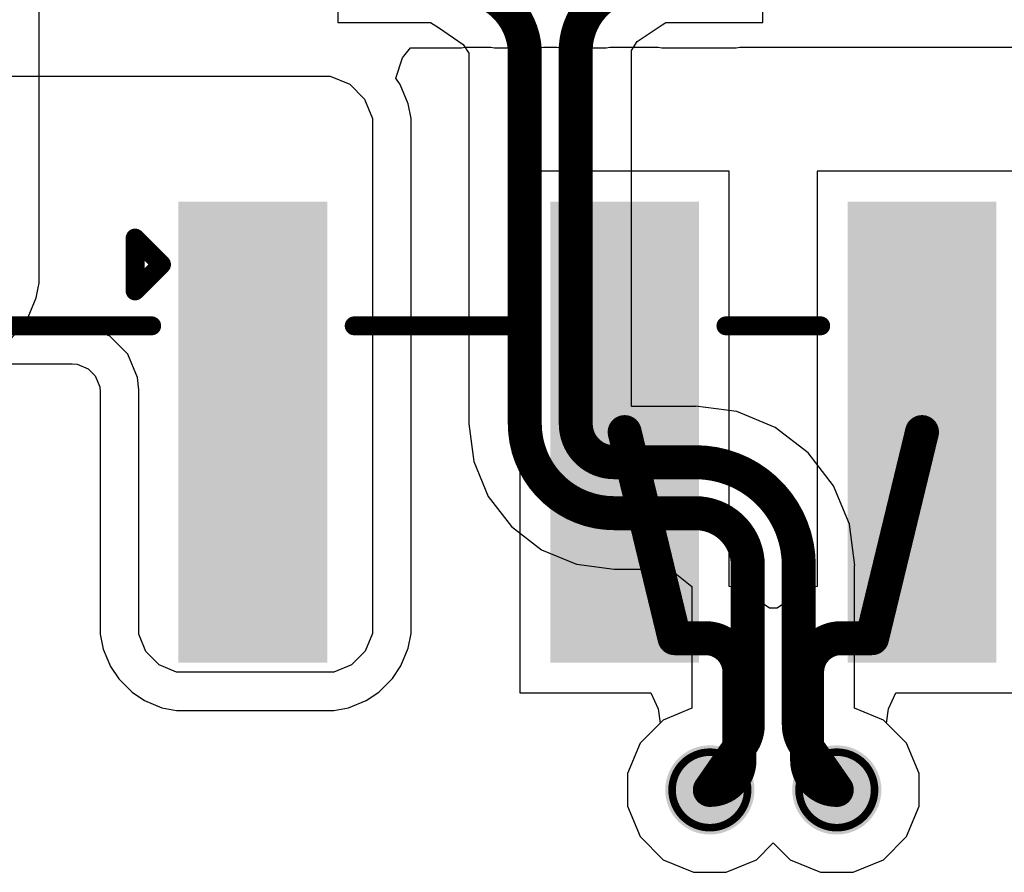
# Model space of a CAD drawing. Header units: inches. Extents: x -0.05 to 7.01, y -0.08 to 1.98.
# Tile 12 of 22: x 0.31 to 0.57, y 0.37 to 0.6. Entities that reach past the tile are written whole.
import ezdxf

# ---------------------------------------------------------------- set-up
doc = ezdxf.new("R2010")
doc.units = ezdxf.units.IN
doc.header["$MEASUREMENT"] = 0
for name, color, linetype in [('Bottom Layer', 5, 'Continuous'), ('Drill Drawing', 1, 'Continuous'), ('Top Layer', 1, 'Continuous'), ('Top Overlay', 2, 'Continuous'), ('Top Paste', 8, 'Continuous'), ('Top Solder', 216, 'Continuous'), ('Via Holes', 16, 'Continuous')]:
    doc.layers.add(name, color=color, linetype=linetype)

# ---------------------------------------------------------------- blocks, each defined once
blk = doc.blocks.new('USB_234_BCW_9')
at = {"layer": 'Top Layer'}
for points in [[(-0.15551, 0.14567), (-0.12008, 0.14567), (-0.12008, 0.02756), (-0.15551, 0.02756)], [(-0.05709, 0.14567), (-0.02165, 0.14567), (-0.02165, 0.02756), (-0.05709, 0.02756)], [(0.02165, 0.14567), (0.05709, 0.14567), (0.05709, 0.02756), (0.02165, 0.02756)]]:
    blk.add_hatch(color=1, dxfattribs=at).paths.add_polyline_path(points)
at = {"layer": 'Top Paste'}
for points in [[(-0.15551, 0.14567), (-0.12008, 0.14567), (-0.12008, 0.02756), (-0.15551, 0.02756)], [(-0.05709, 0.14567), (-0.02165, 0.14567), (-0.02165, 0.02756), (-0.05709, 0.02756)], [(0.02165, 0.14567), (0.05709, 0.14567), (0.05709, 0.02756), (0.02165, 0.02756)]]:
    blk.add_hatch(color=8, dxfattribs=at).paths.add_polyline_path(points)
at = {"layer": 'Top Solder'}
for points in [[(-0.15751, 0.14767), (-0.11808, 0.14767), (-0.11808, 0.02556), (-0.15751, 0.02556)], [(-0.05909, 0.14767), (-0.01965, 0.14767), (-0.01965, 0.02556), (-0.05909, 0.02556)], [(0.01965, 0.14767), (0.05909, 0.14767), (0.05909, 0.02556), (0.01965, 0.02556)]]:
    blk.add_hatch(color=216, dxfattribs=at).paths.add_polyline_path(points)
at = {"layer": 'Top Overlay', "const_width": 0.005}
for points in [[(-0.169, 0.138), (-0.162, 0.131)], [(-0.169, 0.124), (-0.169, 0.138)], [(-0.169, 0.124), (-0.162, 0.131)], [(-0.24606, 0.11476), (-0.16461, 0.11476)], [(-0.11098, 0.11476), (-0.06619, 0.11476)], [(-0.01255, 0.11476), (0.01255, 0.11476)]]:
    blk.add_lwpolyline(points, dxfattribs=at)
at = {"layer": 'Top Overlay', "const_width": 0.0025}
for points in [[(-0.17025, 0.138, 1), (-0.16775, 0.138, 1)], [(-0.17025, 0.138, 1), (-0.16775, 0.138, 1)], [(-0.16325, 0.131, 1), (-0.16075, 0.131, 1)], [(-0.16325, 0.131, 1), (-0.16075, 0.131, 1)], [(-0.17025, 0.124, 1), (-0.16775, 0.124, 1)], [(-0.17025, 0.124, 1), (-0.16775, 0.124, 1)], [(-0.16586, 0.11476, 1), (-0.16336, 0.11476, 1)], [(-0.11223, 0.11476, 1), (-0.10973, 0.11476, 1)], [(-0.06744, 0.11476, 1), (-0.06494, 0.11476, 1)], [(-0.0138, 0.11476, 1), (-0.0113, 0.11476, 1)], [(0.0113, 0.11476, 1), (0.0138, 0.11476, 1)]]:
    blk.add_lwpolyline(points, format="xyb", close=True, dxfattribs=at)

msp = doc.modelspace()

# ---------------------------------------------------------------- hatches: boundary and pattern name
at = {"layer": 'Bottom Layer'}
h = msp.add_hatch(color=5, dxfattribs=at)
edge = h.paths.add_edge_path()
edge.add_arc((0.49433, 0.394), 0.01181, 0, 360)
h = msp.add_hatch(color=5, dxfattribs=at)
edge = h.paths.add_edge_path()
edge.add_arc((0.52795, 0.394), 0.01181, 0, 360)
at = {"layer": 'Top Layer'}
h = msp.add_hatch(color=1, dxfattribs=at)
edge = h.paths.add_edge_path()
edge.add_arc((0.49433, 0.394), 0.01181, 0, 360)
h = msp.add_hatch(color=1, dxfattribs=at)
edge = h.paths.add_edge_path()
edge.add_arc((0.52795, 0.394), 0.01181, 0, 360)
at = {"layer": 'Via Holes'}
h = msp.add_hatch(color=7, dxfattribs=at)
edge = h.paths.add_edge_path()
edge.add_arc((0.49433, 0.394), 0.00591, 0, 360)
h = msp.add_hatch(color=7, dxfattribs=at)
edge = h.paths.add_edge_path()
edge.add_arc((0.52795, 0.394), 0.00591, 0, 360)

# ---------------------------------------------------------------- linework, layer by layer
at = {"layer": 'Bottom Layer'}
for p, q in [((0.50839, 0.59718), (0.50839, 0.63293)), ((0.31674, 0.53097), (0.31674, 0.61934)), ((0.39578, 0.61611), (0.39578, 0.59718)), ((0.39578, 0.59718), (0.42037, 0.59718)), ((0.42037, 0.59718), (0.42247, 0.59583)), ((0.4817, 0.59657), (0.48265, 0.59718)), ((0.48265, 0.59718), (0.50839, 0.59718)), ((0.42247, 0.59583), (0.42904, 0.59138)), ((0.47513, 0.59212), (0.4817, 0.59657)), ((0.47363, 0.58979), (0.47513, 0.59212)), ((0.42904, 0.59138), (0.43053, 0.58904)), ((0.47362, 0.58198), (0.47363, 0.58979)), ((0.43053, 0.58904), (0.43055, 0.58123)), ((0.47362, 0.49556), (0.47362, 0.58198)), ((0.43055, 0.58123), (0.43055, 0.49093)), ((0.31674, 0.5282), (0.31674, 0.53097)), ((0.31596, 0.5243), (0.31648, 0.52691)), ((0.31648, 0.52691), (0.31674, 0.5282)), ((0.31384, 0.51918), (0.31596, 0.5243)), ((0.31596, 0.5243), (0.31596, 0.5243)), ((0.31229, 0.51686), (0.31384, 0.51918)), ((0.31384, 0.51918), (0.31384, 0.51918)), ((0.31163, 0.51588), (0.31229, 0.51686)), ((0.30772, 0.51196), (0.31163, 0.51588)), ((0.49053, 0.49556), (0.47362, 0.49556)), ((0.50146, 0.49419), (0.49053, 0.49563)), ((0.49053, 0.49563), (0.49053, 0.49556)), ((0.51164, 0.48998), (0.50146, 0.49419)), ((0.43055, 0.49093), (0.4305, 0.49093)), ((0.4305, 0.49093), (0.43182, 0.48097)), ((0.52038, 0.48327), (0.51164, 0.48998)), ((0.52709, 0.47453), (0.52038, 0.48327)), ((0.43182, 0.48097), (0.43566, 0.47168)), ((0.53131, 0.46434), (0.52709, 0.47453)), ((0.43566, 0.47168), (0.44178, 0.46371)), ((0.53275, 0.45342), (0.53131, 0.46434)), ((0.44178, 0.46371), (0.44975, 0.4576)), ((0.44975, 0.4576), (0.45903, 0.45375)), ((0.45903, 0.45375), (0.46899, 0.45244)), ((0.46899, 0.45244), (0.46899, 0.45249)), ((0.46899, 0.45249), (0.48383, 0.45249)), ((0.48383, 0.45249), (0.4896, 0.44783)), ((0.53267, 0.44223), (0.53267, 0.45342)), ((0.53267, 0.45342), (0.53275, 0.45342)), ((0.4896, 0.44783), (0.4896, 0.41565)), ((0.53267, 0.41565), (0.53267, 0.44223)), ((0.4896, 0.41565), (0.48197, 0.41249)), ((0.5403, 0.41249), (0.53267, 0.41565)), ((0.48197, 0.41249), (0.47584, 0.40635)), ((0.54644, 0.40635), (0.5403, 0.41249)), ((0.47584, 0.40635), (0.47252, 0.39834)), ((0.54976, 0.39834), (0.54644, 0.40635)), ((0.47252, 0.39834), (0.47252, 0.38966)), ((0.54976, 0.38966), (0.54976, 0.39834)), ((0.47252, 0.38966), (0.47584, 0.38165)), ((0.54644, 0.38165), (0.54976, 0.38966)), ((0.47584, 0.38165), (0.48197, 0.37551)), ((0.5403, 0.37551), (0.54644, 0.38165)), ((0.50668, 0.37551), (0.51114, 0.37997)), ((0.51114, 0.37997), (0.51559, 0.37551)), ((0.48197, 0.37551), (0.48999, 0.37219)), ((0.49867, 0.37219), (0.50668, 0.37551)), ((0.51559, 0.37551), (0.52361, 0.37219)), ((0.53229, 0.37219), (0.5403, 0.37551)), ((0.48999, 0.37219), (0.49867, 0.37219)), ((0.52361, 0.37219), (0.53229, 0.37219))]:
    msp.add_line(p, q, dxfattribs=at)
at = {"layer": 'Bottom Layer', "const_width": 0.009}
for points in [[(0.43716, 0.60393, -0.237576), (0.44533, 0.58998)], [(0.45883, 0.59073, -0.237576), (0.467, 0.60467)], [(0.46899, 0.46727, -0.414214), (0.44533, 0.49093)], [(0.46899, 0.48077, -0.414214), (0.45883, 0.49093)], [(0.49053, 0.48077, -0.414214), (0.51789, 0.45342)], [(0.49053, 0.46727, -0.414214), (0.50439, 0.45342)], [(0.50439, 0.41128, -0.153201), (0.50277, 0.40614)], [(0.5195, 0.40614, -0.1532), (0.51789, 0.41128)]]:
    msp.add_lwpolyline(points, format="xyb", dxfattribs=at)
for points in [[(0.44533, 0.58998), (0.44533, 0.5864)], [(0.45883, 0.59073), (0.45883, 0.49093)], [(0.45883, 0.58276), (0.45883, 0.59073)], [(0.44533, 0.49093), (0.44533, 0.5864)], [(0.46899, 0.48077), (0.49053, 0.48077)], [(0.46899, 0.46727), (0.49053, 0.46727)], [(0.50439, 0.44783), (0.50439, 0.45342)], [(0.51789, 0.44223), (0.51789, 0.45342)], [(0.50439, 0.41128), (0.50439, 0.44783)], [(0.51789, 0.41128), (0.51789, 0.44223)], [(0.49433, 0.394), (0.50277, 0.40614)], [(0.5195, 0.40614), (0.52795, 0.394)]]:
    msp.add_lwpolyline(points, dxfattribs=at)
at = {"layer": 'Bottom Layer', "const_width": 0.0045}
for points in [[(0.44308, 0.58998, 1), (0.44758, 0.58998, 1)], [(0.44308, 0.58998, 1), (0.44758, 0.58998, 1)], [(0.45658, 0.59073, 1), (0.46108, 0.59073, 1)], [(0.45658, 0.59073, 1), (0.46108, 0.59073, 1)], [(0.45658, 0.59073, 1), (0.46108, 0.59073, 1)], [(0.44308, 0.5864, 1), (0.44758, 0.5864, 1)], [(0.44308, 0.5864, 1), (0.44758, 0.5864, 1)], [(0.45658, 0.58276, 1), (0.46108, 0.58276, 1)], [(0.44308, 0.49093, 1), (0.44758, 0.49093, 1)], [(0.44308, 0.49093, 1), (0.44758, 0.49093, 1)], [(0.45658, 0.49093, 1), (0.46108, 0.49093, 1)], [(0.45658, 0.49093, 1), (0.46108, 0.49093, 1)], [(0.46674, 0.48077, 1), (0.47124, 0.48077, 1)], [(0.46674, 0.48077, 1), (0.47124, 0.48077, 1)], [(0.48829, 0.48077, 1), (0.49278, 0.48077, 1)], [(0.48829, 0.48077, 1), (0.49278, 0.48077, 1)], [(0.46674, 0.46727, 1), (0.47124, 0.46727, 1)], [(0.46674, 0.46727, 1), (0.47124, 0.46727, 1)], [(0.48829, 0.46727, 1), (0.49278, 0.46727, 1)], [(0.48829, 0.46727, 1), (0.49278, 0.46727, 1)], [(0.50214, 0.45342, 1), (0.50664, 0.45342, 1)], [(0.50214, 0.45342, 1), (0.50664, 0.45342, 1)], [(0.51564, 0.45342, 1), (0.52014, 0.45342, 1)], [(0.51564, 0.45342, 1), (0.52014, 0.45342, 1)], [(0.50214, 0.44783, 1), (0.50664, 0.44783, 1)], [(0.50214, 0.44783, 1), (0.50664, 0.44783, 1)], [(0.51564, 0.44223, 1), (0.52014, 0.44223, 1)], [(0.51564, 0.44223, 1), (0.52014, 0.44223, 1)], [(0.50214, 0.41128, 1), (0.50664, 0.41128, 1)], [(0.50214, 0.41128, 1), (0.50664, 0.41128, 1)], [(0.51564, 0.41128, 1), (0.52014, 0.41128, 1)], [(0.51564, 0.41128, 1), (0.52014, 0.41128, 1)], [(0.50052, 0.40614, 1), (0.50502, 0.40614, 1)], [(0.50052, 0.40614, 1), (0.50502, 0.40614, 1)], [(0.51725, 0.40614, 1), (0.52175, 0.40614, 1)], [(0.51725, 0.40614, 1), (0.52175, 0.40614, 1)], [(0.49208, 0.394, 1), (0.49658, 0.394, 1)], [(0.5257, 0.394, 1), (0.5302, 0.394, 1)]]:
    msp.add_lwpolyline(points, format="xyb", close=True, dxfattribs=at)
at = {"layer": 'Drill Drawing'}
for points, const_width in [([(0.50433, 0.394, 1), (0.48433, 0.394, 1)], 0.002), ([(0.53795, 0.394, 1), (0.51795, 0.394, 1)], 0.002), ([(0.48383, 0.394, 1), (0.48483, 0.394, 1)], 0.001), ([(0.50383, 0.394, 1), (0.50483, 0.394, 1)], 0.001), ([(0.51745, 0.394, 1), (0.51845, 0.394, 1)], 0.001), ([(0.53745, 0.394, 1), (0.53845, 0.394, 1)], 0.001)]:
    msp.add_lwpolyline(points, format="xyb", close=True, dxfattribs=dict(at, const_width=const_width))
at = {"layer": 'Top Layer'}
for p, q in [((0.41297, 0.58783), (0.41503, 0.59049)), ((0.41503, 0.59049), (0.42857, 0.59049)), ((0.42857, 0.59049), (0.42956, 0.59069)), ((0.42956, 0.59069), (0.43633, 0.59069)), ((0.43633, 0.59069), (0.43732, 0.59049)), ((0.43732, 0.59049), (0.44934, 0.59049)), ((0.44934, 0.59049), (0.45032, 0.59069)), ((0.45032, 0.59069), (0.45385, 0.59069)), ((0.45385, 0.59069), (0.45483, 0.59049)), ((0.45483, 0.59049), (0.46685, 0.59049)), ((0.46685, 0.59049), (0.46783, 0.59069)), ((0.46783, 0.59069), (0.48063, 0.59069)), ((0.48063, 0.59069), (0.48161, 0.59049)), ((0.48161, 0.59049), (0.5013, 0.59049)), ((0.5013, 0.59049), (0.50228, 0.59069)), ((0.50228, 0.59069), (0.51622, 0.59069)), ((0.51622, 0.59069), (0.51622, 0.59069)), ((0.51622, 0.59069), (0.54543, 0.59069)), ((0.54543, 0.59069), (0.54543, 0.59069)), ((0.54543, 0.59069), (0.57527, 0.59069)), ((0.41118, 0.58249), (0.41297, 0.58783)), ((0.25525, 0.58296), (0.39383, 0.58296)), ((0.39383, 0.58296), (0.39896, 0.58084)), ((0.4123, 0.58082), (0.41118, 0.58249)), ((0.39896, 0.58084), (0.40288, 0.57692)), ((0.41442, 0.57569), (0.4123, 0.58082)), ((0.4123, 0.58082), (0.4123, 0.58082)), ((0.40288, 0.57692), (0.405, 0.57179)), ((0.4152, 0.57179), (0.41442, 0.57569)), ((0.405, 0.57179), (0.405, 0.43545)), ((0.4152, 0.43545), (0.4152, 0.57179)), ((0.49948, 0.55779), (0.44405, 0.55779)), ((0.44405, 0.55779), (0.44405, 0.41968)), ((0.49948, 0.44789), (0.49948, 0.55779)), ((0.57822, 0.55779), (0.52279, 0.55779)), ((0.52279, 0.55779), (0.52279, 0.44789)), ((0.32595, 0.51705), (0.25177, 0.51705)), ((0.3293, 0.51672), (0.32595, 0.51705)), ((0.33549, 0.51416), (0.3293, 0.51672)), ((0.34022, 0.50942), (0.33549, 0.51416)), ((0.34278, 0.50323), (0.34022, 0.50942)), ((0.25177, 0.50686), (0.32545, 0.50686)), ((0.32545, 0.50686), (0.32679, 0.50672)), ((0.32679, 0.50672), (0.32971, 0.50552)), ((0.32971, 0.50552), (0.33158, 0.50365)), ((0.33158, 0.50365), (0.33279, 0.50073)), ((0.34311, 0.49989), (0.34278, 0.50323)), ((0.33279, 0.50073), (0.33292, 0.49938)), ((0.33292, 0.49938), (0.33292, 0.43769)), ((0.34311, 0.43769), (0.34311, 0.49989)), ((0.34311, 0.49989), (0.34311, 0.49989)), ((0.34311, 0.49989), (0.34311, 0.49989)), ((0.34311, 0.49989), (0.34311, 0.49989)), ((0.50235, 0.44732), (0.49948, 0.44789)), ((0.51013, 0.44212), (0.50235, 0.44732)), ((0.51992, 0.44732), (0.51215, 0.44212)), ((0.52279, 0.44789), (0.51992, 0.44732)), ((0.51215, 0.44212), (0.51013, 0.44212)), ((0.33292, 0.43769), (0.33292, 0.4352)), ((0.34311, 0.4352), (0.34311, 0.43769)), ((0.405, 0.43545), (0.40305, 0.43074)), ((0.41442, 0.43155), (0.4152, 0.43545)), ((0.33292, 0.4352), (0.33369, 0.4313)), ((0.34502, 0.43061), (0.34311, 0.4352)), ((0.33369, 0.4313), (0.33369, 0.4313)), ((0.33369, 0.4313), (0.3356, 0.4267)), ((0.34854, 0.42709), (0.34502, 0.43061)), ((0.40305, 0.43074), (0.39944, 0.42713)), ((0.41247, 0.42684), (0.41442, 0.43155)), ((0.3356, 0.4267), (0.33781, 0.4234)), ((0.35314, 0.42518), (0.34854, 0.42709)), ((0.35563, 0.42518), (0.35314, 0.42518)), ((0.39473, 0.42518), (0.35563, 0.42518)), ((0.39944, 0.42713), (0.39473, 0.42518)), ((0.41026, 0.42353), (0.41247, 0.42684)), ((0.33781, 0.4234), (0.34133, 0.41988)), ((0.40665, 0.41992), (0.41026, 0.42353)), ((0.34133, 0.41988), (0.34464, 0.41767)), ((0.40334, 0.41771), (0.40665, 0.41992)), ((0.34464, 0.41767), (0.34924, 0.41576)), ((0.39863, 0.41576), (0.40334, 0.41771)), ((0.44405, 0.41968), (0.47871, 0.41968)), ((0.47871, 0.41968), (0.48062, 0.41547)), ((0.54165, 0.41547), (0.54357, 0.41968)), ((0.54357, 0.41968), (0.57822, 0.41968)), ((0.34924, 0.41576), (0.35314, 0.41499)), ((0.35314, 0.41499), (0.35563, 0.41499)), ((0.35563, 0.41499), (0.39473, 0.41499)), ((0.39473, 0.41499), (0.39863, 0.41576)), ((0.48062, 0.41547), (0.48116, 0.41168)), ((0.54111, 0.41168), (0.54165, 0.41547)), ((0.48116, 0.41168), (0.47584, 0.40635)), ((0.54644, 0.40635), (0.54111, 0.41168)), ((0.47584, 0.40635), (0.47252, 0.39834)), ((0.54976, 0.39834), (0.54644, 0.40635)), ((0.47252, 0.39834), (0.47252, 0.38966)), ((0.54976, 0.38966), (0.54976, 0.39834)), ((0.47252, 0.38966), (0.47584, 0.38165)), ((0.54644, 0.38165), (0.54976, 0.38966)), ((0.47584, 0.38165), (0.48197, 0.37551)), ((0.5403, 0.37551), (0.54644, 0.38165)), ((0.50668, 0.37551), (0.51114, 0.37997)), ((0.51114, 0.37997), (0.51559, 0.37551)), ((0.48197, 0.37551), (0.48999, 0.37219)), ((0.49867, 0.37219), (0.50668, 0.37551)), ((0.51559, 0.37551), (0.52361, 0.37219)), ((0.53229, 0.37219), (0.5403, 0.37551)), ((0.48999, 0.37219), (0.49867, 0.37219)), ((0.52361, 0.37219), (0.53229, 0.37219))]:
    msp.add_line(p, q, dxfattribs=at)
at = {"layer": 'Top Layer', "const_width": 0.009}
for points in [[(0.47177, 0.48874), (0.48498, 0.43418)], [(0.53729, 0.43418), (0.55051, 0.48874)], [(0.48498, 0.43418), (0.49318, 0.43418)], [(0.52909, 0.43418), (0.53729, 0.43418)], [(0.50218, 0.40186), (0.50218, 0.42518)], [(0.52009, 0.40186), (0.52009, 0.42518)]]:
    msp.add_lwpolyline(points, dxfattribs=at)
at = {"layer": 'Top Layer', "const_width": 0.0045}
for points in [[(0.46952, 0.48874, 1), (0.47402, 0.48874, 1)], [(0.54826, 0.48874, 1), (0.55276, 0.48874, 1)], [(0.48273, 0.43418, 1), (0.48723, 0.43418, 1)], [(0.48273, 0.43418, 1), (0.48723, 0.43418, 1)], [(0.49093, 0.43418, 1), (0.49543, 0.43418, 1)], [(0.49093, 0.43418, 1), (0.49543, 0.43418, 1)], [(0.52684, 0.43418, 1), (0.53134, 0.43418, 1)], [(0.52684, 0.43418, 1), (0.53134, 0.43418, 1)], [(0.53504, 0.43418, 1), (0.53954, 0.43418, 1)], [(0.53504, 0.43418, 1), (0.53954, 0.43418, 1)], [(0.49993, 0.42518, 1), (0.50443, 0.42518, 1)], [(0.49993, 0.42518, 1), (0.50443, 0.42518, 1)], [(0.51784, 0.42518, 1), (0.52234, 0.42518, 1)], [(0.51784, 0.42518, 1), (0.52234, 0.42518, 1)], [(0.49993, 0.40186, 1), (0.50443, 0.40186, 1)], [(0.49993, 0.40186, 1), (0.50443, 0.40186, 1)], [(0.51784, 0.40186, 1), (0.52234, 0.40186, 1)], [(0.51784, 0.40186, 1), (0.52234, 0.40186, 1)], [(0.49208, 0.394, 1), (0.49658, 0.394, 1)], [(0.5257, 0.394, 1), (0.5302, 0.394, 1)]]:
    msp.add_lwpolyline(points, format="xyb", close=True, dxfattribs=at)
at = {"layer": 'Top Layer', "const_width": 0.009}
for points in [[(0.49318, 0.43418, -0.414214), (0.50218, 0.42518)], [(0.52009, 0.42518, -0.414214), (0.52909, 0.43418)], [(0.50218, 0.40186, -0.414214), (0.49433, 0.394)], [(0.52795, 0.394, -0.414214), (0.52009, 0.40186)]]:
    msp.add_lwpolyline(points, format="xyb", dxfattribs=at)

# ---------------------------------------------------------------- block references
msp.add_blockref('USB_234_BCW_9', (0.51114, 0.40212))

doc.saveas('drawing.dxf')
